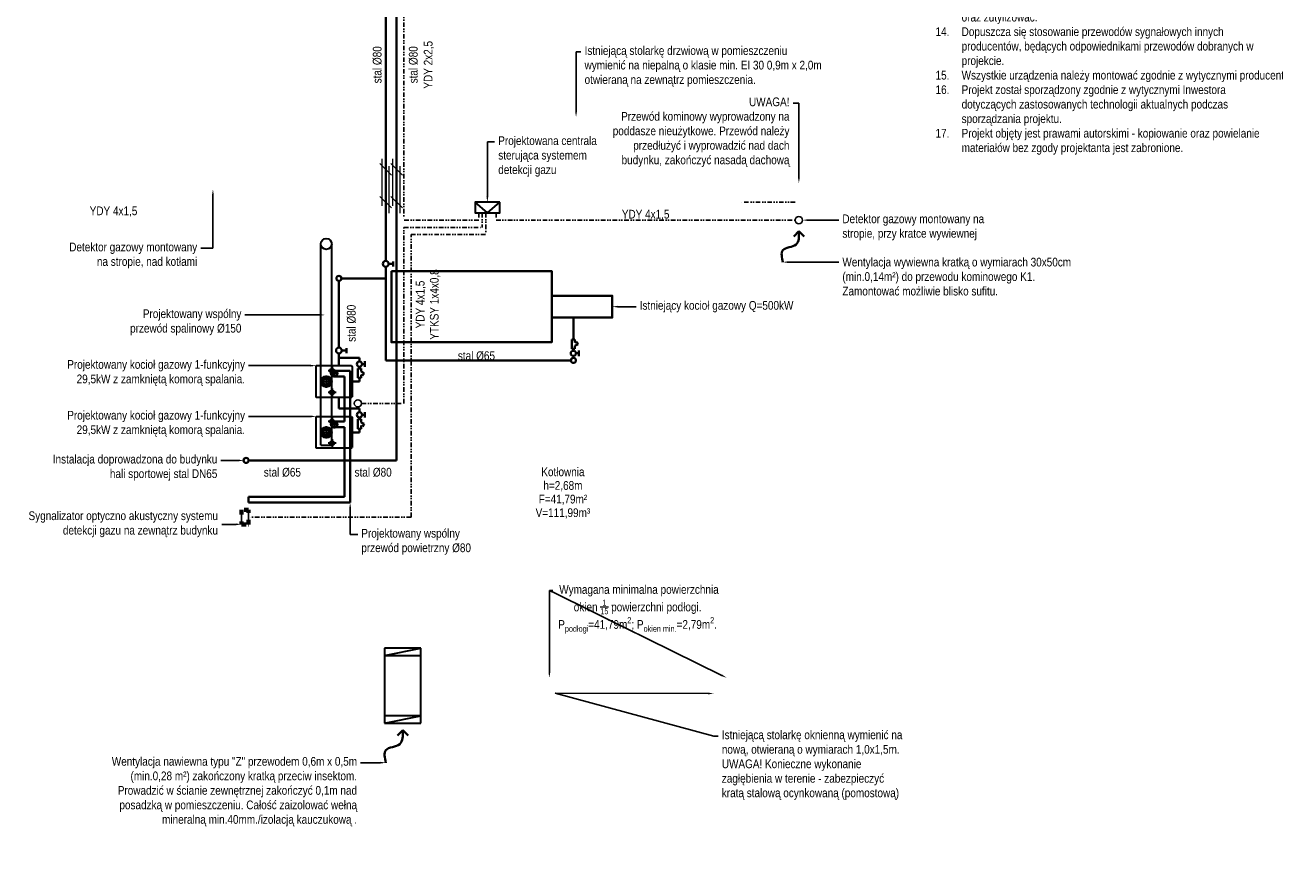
# Model space of a CAD drawing. Header units: centimetres. Extents: x 4745 to 39369, y 17389 to 19524.
# Tile 4 of 188: x 10185 to 11909, y 17454 to 18619. Entities that reach past the tile are written whole.
import ezdxf
from ezdxf import colors
from ezdxf.entities.mleader import LeaderData, LeaderLine
from ezdxf.lldxf.tags import DXFTag
from ezdxf.math import Vec2, Vec3

# ---------------------------------------------------------------- set-up
doc = ezdxf.new("R2010")
doc.units = ezdxf.units.CM
doc.linetypes.add('DIVIDE2', pattern=[15.875, 6.35, -3.175, 0, -3.175, 0, -3.175])
for name, color, linetype, lineweight in [('IS_Gaz', 40, 'Continuous', 40), ('IS_gaz 2', 44, 'Continuous', 35), ('IS_nawiew', 5, 'Continuous', 40), ('IS_Opis', 250, 'Continuous', 9), ('IS_sygnał', 210, 'DIVIDE2', 25), ('IS_wywiew', 1, 'DASH', 40), ('IS_Zimna_woda', 5, 'SOLID', 40)]:
    doc.layers.add(name, color=color, linetype=linetype, lineweight=lineweight)
doc.layers.add('RC opis', color=41, linetype='Continuous')
doc.styles.add('styl1', font='ARIALN.TTF')
tags = doc.linetypes.add('DASH', pattern=[15, 10, -5]).pattern_tags.tags
tags[6:7] = [DXFTag(74, 4), DXFTag(75, 0), DXFTag(340, '0'), DXFTag(46, 0.0), DXFTag(50, 0.0), DXFTag(44, 0.0), DXFTag(45, 0.0)]
tags[4:5] = [DXFTag(74, 4), DXFTag(75, 0), DXFTag(340, '0'), DXFTag(46, 0.0), DXFTag(50, 0.0), DXFTag(44, 0.0), DXFTag(45, 0.0)]
tags = doc.linetypes.add('SOLID', pattern=[10, 10, 0]).pattern_tags.tags
tags[6:7] = [DXFTag(74, 4), DXFTag(75, 0), DXFTag(340, '0'), DXFTag(46, 0.0), DXFTag(50, 0.0), DXFTag(44, 0.0), DXFTag(45, 0.0)]
tags[4:5] = [DXFTag(74, 4), DXFTag(75, 0), DXFTag(340, '0'), DXFTag(46, 0.0), DXFTag(50, 0.0), DXFTag(44, 0.0), DXFTag(45, 0.0)]

# ---------------------------------------------------------------- blocks, each defined once
blk = doc.blocks.new('A$C4D3215DB')
at = {"layer": 'IS_nawiew'}
for q in [(0, 7.1), (14.1, 7.1)]:
    blk.add_line((7.1, 0), q, dxfattribs=at)
blk.add_spline([(29.2, 42.6), (29.2, 26.2), (11, 18.2), (7.1, 0)], degree=3, dxfattribs=at)
blk = doc.blocks.new('Strzałka')
at = {"layer": 'IS_wywiew'}
for q in [(-7.1, -7.1), (7.1, -7.1)]:
    blk.add_line((0, 0), q, dxfattribs=at)
blk.add_spline([(-22.1, -42.6), (-22.1, -26.2), (-3.9, -18.2), (0, 0)], degree=3, dxfattribs=at)
blk = doc.blocks.new('A$C0F5130B6')
at = {"layer": 'IS_Opis'}
for p, q in [((-19.4, 3), (-35.3, -13)), ((-32.3, 0), (32.3, 0)), ((25.9, 3), (9.9, -13)), ((-42.3, -10), (22.3, -10))]:
    blk.add_line(p, q, dxfattribs=at)
blk = doc.blocks.new('A$Cf1f7f1ff')
at = {"layer": 'IS_gaz 2'}
for p, q in [((0, -489), (0, 0)), ((0, 0), (440, 0)), ((440, 0), (440, -489)), ((70, -275), (70, -165)), ((305, -140), (135, -140)), ((220, -55), (220, -225)), ((370, -275), (370, -165)), ((125, -220), (15, -220)), ((385, -250), (275, -250)), ((425, -220), (315, -220)), ((330, -305), (330, -195)), ((0, -489), (10, -499)), ((440, -489), (430, -499))]:
    blk.add_line(p, q, dxfattribs=at)
blk.add_lwpolyline([(430, -499), (10, -499)], dxfattribs=at)
for centre, radius in [((220, -140), 74.7), ((220, -140), 62.5), ((220, -140), 45.3), ((220, -140), 40), ((70, -220), 29), ((330, -250), 45.3), ((330, -250), 40), ((370, -220), 29)]:
    blk.add_circle(centre, radius, dxfattribs=at)
blk = doc.blocks.new('zaworifiltr')
at = {"layer": 'IS_Gaz', "color": 18, "true_color": 0x000000}
for p, q in [((15171.8, -2986.2), (15171.8, -2993.7)), ((15175.6, -2990), (15171.8, -2990)), ((15181.4, -2996.1), (15177, -2996.1)), ((15177, -2996.1), (15177, -3000.4)), ((15181.4, -3009.2), (15181.4, -2996.1)), ((15177, -3000.4), (15172.6, -3002.6)), ((15172.6, -3002.6), (15174.8, -3005.9)), ((15174.8, -3005.9), (15177, -3004.8)), ((15177, -3004.8), (15177, -3009.2)), ((15177, -3009.2), (15181.4, -3009.2))]:
    blk.add_line(p, q, dxfattribs=at)
at = {"layer": 'IS_Gaz'}
blk.add_line((15179.2, -2993.6), (15179.2, -2996.1), dxfattribs=at)
at = {"layer": 'IS_Gaz', "color": 18, "true_color": 0x000000}
blk.add_circle((15179.2, -2990), 3.61, dxfattribs=at)
blk = doc.blocks.new('Zaworek')
at = {"layer": 'IS_Zimna_woda', "color": 18, "true_color": 0x000000}
for p, q in [((2, 0), (5.15, 0)), ((5.15, 1.72), (5.15, -1.72))]:
    blk.add_line(p, q, dxfattribs=at)
blk.add_circle((0, 0), 2, dxfattribs=at)

msp = doc.modelspace()

# ---------------------------------------------------------------- linework, layer by layer
for centre in [(11252.6, 18350.1), (10644.3, 18097.5)]:
    msp.add_circle(centre, 5)
at = {"layer": 'IS_Gaz'}
for p, q in [((10697.6, 18018.8), (10697.6, 19076.8)), ((10682.6, 18293.8), (10682.6, 19032.8)), ((10682.6, 18156.8), (10682.6, 18285.8)), ((10618.1, 18266.3), (10618.1, 18174.3)), ((10682.6, 18269.8), (10621.6, 18269.8)), ((10941.6, 18185.7), (10941.6, 18215.8)), ((10618.1, 18166.3), (10618.1, 18149.5)), ((10646.5, 18160.3), (10618.1, 18160.3)), ((10646.5, 18155.3), (10646.5, 18160.3)), ((10941.6, 18160.3), (10941.6, 18162.8)), ((10938.1, 18156.8), (10682.6, 18156.8)), ((10636.5, 18127.5), (10646.5, 18127.5)), ((10646.5, 18127.5), (10646.5, 18132.5)), ((10618.1, 18105.5), (10618.1, 18090.3)), ((10646.5, 18090.3), (10618.1, 18090.3)), ((10646.5, 18085.3), (10646.5, 18090.3)), ((10636.5, 18057.5), (10646.5, 18057.5)), ((10646.5, 18057.5), (10646.5, 18062.5)), ((10586.6, 18018.8), (10697.6, 18018.8))]:
    msp.add_line(p, q, dxfattribs=at)
at = {"layer": 'IS_Gaz', "color": 18, "true_color": 0x000000}
msp.add_line((10586.6, 18018.8), (10493.6, 18018.8), dxfattribs=at)
for points in [[(10690.6, 18279.8), (10911.6, 18279.8), (10911.6, 18181.8), (10690.6, 18181.8)], [(10911.6, 18245.8), (10995.2, 18245.8), (10995.2, 18215.8), (10911.6, 18215.8)]]:
    msp.add_lwpolyline(points, close=True, dxfattribs=at)
at = {"layer": 'IS_Gaz'}
for centre in [(10618.1, 18269.8), (10941.6, 18156.8)]:
    msp.add_circle(centre, 3.5, dxfattribs=at)
at = {"layer": 'IS_Gaz', "color": 18, "true_color": 0x000000}
msp.add_circle((10490.1, 18018.8), 3.5, dxfattribs=at)
at = {"layer": 'IS_gaz 2', "color": 18, "true_color": 0x000000}
for q in [(10805.9, 18374.8), (10839.9, 18374.8)]:
    msp.add_line((10822.9, 18360.1), q, dxfattribs=at)
at = {"layer": 'IS_gaz 2'}
for p, q in [((10593.1, 18040), (10593.1, 18317.3)), ((10608.1, 18040), (10608.1, 18317.2)), ((10593.1, 18040), (10608.1, 18040)), ((10731.1, 17759.8), (10681.1, 17759.8)), ((10681.1, 17749.8), (10731.1, 17749.8)), ((10731.1, 17666.8), (10681.1, 17666.8)), ((10681.1, 17656.8), (10731.1, 17656.8))]:
    msp.add_line(p, q, dxfattribs=at)
at = {"layer": 'IS_gaz 2', "linetype": 'SOLID'}
for p, q in [((10681.1, 17759.8), (10681.1, 17656.8)), ((10681.1, 17749.8), (10731.1, 17759.8)), ((10731.1, 17656.8), (10731.1, 17759.8)), ((10681.1, 17656.8), (10731.1, 17666.8))]:
    msp.add_line(p, q, dxfattribs=at)
at = {"layer": 'IS_gaz 2', "color": 18, "true_color": 0x000000}
msp.add_lwpolyline([(10839.9, 18374.8), (10805.9, 18374.8), (10805.9, 18360.1), (10839.9, 18360.1)], close=True, dxfattribs=at)
at = {"layer": 'IS_gaz 2'}
for centre in [(10600.6, 18317.3), (10600.6, 18127.5), (10600.6, 18057.5)]:
    msp.add_circle(centre, 7.5, dxfattribs=at)
at = {"layer": 'IS_nawiew'}
for p, q in [((10611.6, 18142.5), (10633.6, 18142.5)), ((10633.6, 18142.5), (10633.6, 17960.7)), ((10611.6, 18134.5), (10625.6, 18134.5)), ((10625.6, 18134.5), (10625.6, 18072.5)), ((10611.6, 18072.5), (10625.6, 18072.5)), ((10611.6, 18064.5), (10625.6, 18064.5)), ((10625.6, 18064.5), (10625.6, 17968.7)), ((10493.6, 17960.7), (10633.6, 17960.7))]:
    msp.add_line(p, q, dxfattribs=at)
for centre in [(10611.6, 18138.5), (10611.6, 18068.5)]:
    msp.add_circle(centre, 4, dxfattribs=at)
at = {"layer": 'IS_sygnał'}
for p, q in [((10707.6, 19056.8), (10707.6, 18350.1)), ((11247.6, 18374.8), (11172.1, 18374.8)), ((10810.9, 18350.1), (10707.6, 18350.1)), ((10810.9, 18360.1), (10810.9, 18350.1)), ((10815.9, 18360.1), (10815.9, 18340.1)), ((10820.9, 18360.1), (10820.9, 18330.1)), ((10834.9, 18360.1), (10834.9, 18350.1)), ((10834.9, 18350.1), (11247.6, 18350.1)), ((10707.6, 18097.5), (10707.6, 18340.1)), ((10707.6, 18340.1), (10815.9, 18340.1)), ((10717.6, 18330.1), (10820.9, 18330.1)), ((10717.6, 17940.7), (10717.6, 18330.1)), ((10649.3, 18097.5), (10707.6, 18097.5)), ((10717.6, 17940.7), (10493.6, 17940.7))]:
    msp.add_line(p, q, dxfattribs=at)
at = {"layer": 'IS_sygnał', "color": 18, "lineweight": 70, "true_color": 0x000000}
for p, q in [((10483.6, 17950.7), (10483.6, 17930.7)), ((10493.6, 17950.7), (10483.6, 17950.7)), ((10493.6, 17930.7), (10493.6, 17950.7)), ((10483.6, 17930.7), (10493.6, 17930.7))]:
    msp.add_line(p, q, dxfattribs=at)

# ---------------------------------------------------------------- block references
msp.add_blockref('Strzałka', (11252.6, 18334.8))
at = {"layer": 'IS_Gaz', "rotation": 90}
for p in [(10677.6, 18402.2), (10692.6, 18402.2)]:
    msp.add_blockref('A$C0F5130B6', p, dxfattribs=at)
at = {"layer": 'IS_gaz 2', "color": 18, "true_color": 0x000000, "xscale": 1.999999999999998, "yscale": 1.999999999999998, "zscale": 1.999999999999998}
for p in [(10682.6, 18289.8), (10618.1, 18170.3)]:
    msp.add_blockref('Zaworek', p, dxfattribs=at)
at = {"layer": 'IS_gaz 2', "xscale": 0.1, "yscale": 0.1, "zscale": 0.1, "rotation": 90}
msp.add_blockref('A$Cf1f7f1ff', (10586.6, 18105.5), dxfattribs=at)
at = {"layer": 'IS_nawiew', "xscale": 1.05, "yscale": 1.05, "zscale": 1.05, "rotation": 180}
msp.add_blockref('A$C4D3215DB', (10713.5, 17646.8), dxfattribs=at)
at = {"layer": 'IS_Opis', "rotation": 180}
msp.add_blockref('zaworifiltr', (26120.7, 15176.5), dxfattribs=at)
at = {"layer": 'IS_Opis', "xscale": -1}
for p in [(25825.6, 21141.7), (25825.6, 21071.7)]:
    msp.add_blockref('zaworifiltr', p, dxfattribs=at)
at = {"layer": 'RC opis', "xscale": 0.1, "yscale": 0.1, "zscale": 0.1, "rotation": 90}
msp.add_blockref('A$Cf1f7f1ff', (10586.6, 18035.5), dxfattribs=at)

# ---------------------------------------------------------------- texts
at = {"layer": 'IS_Opis', "ltscale": 2, "insert": (11429.1, 19156.1), "char_height": 12, "attachment_point": 1, "style": 'styl1'}
msp.add_mtext_dynamic_manual_height_columns('\\pxql;UWAGI: \\P\\pi-3,l4,t4;1.^IInstalację gazową należy wykonać zgodnie z niniejszą dokumentacją.\\P2.^IWymiary, otwory i rzędne należy sprawdzić na budowie, a w przypadku wystąpienia różnic, projektowaną instalację należy dostosować do stanu istniejącego, równocześnie koordynując zmiany z projektem.\\P3.^IW przypadku kolizji z konstrukcją budynku lub innymi instalacjami, należy rozwiązywać je bezpośrednio na budowie w porozumieniu z projektantami odpowiednich branż.\\P4.^IRysunki należy rozpatrywać łącznie z opisem technicznym.\\P5.^IPrzewody mocować zgodnie z zaleceniami producenta.\\P6.^IPrzejścia przez przegrody oddzielenia pożarowego należy wykonać zgodnie z przepisami w klasie odporności danej przegrody.\\P7.^IWszystkie zmiany oraz wątpliwości należy konsultować z projektantem.\\P8.^IWewnętrzną instalację prowadzić niezakrytą w odległości 2cm od ściany.\\P9.^IPodejścia do urządzeń gazowych poprzedzić zaworem odcinającym na wysokości co najmniej 70cm.\\P10.^IWszystkie przewody przechodzące przez przegrody budowlane należy prowadzić w rurze osłonowej.\\P11.^IMaksymalna długość przewodu YDY 2x2,5 mm² łączącego moduł alarmowy MD-2.Z z zaworem MAG-3 wynosi 22m, natomiast maksymalna długość przewodu YDY 4x2,5 mm² łączącego moduł alarmowy MD-2.Z z zaworem MAG-3 z dodatkową puszką Pz2 wynosi 44m.\\P12.^IDopuszcza się podłączenie maksymalnie dwóch detektorów gazowych do modułu sterującego.\\P13.^IInstalację przeznaczoną do demontażu należy w całości zdemontować oraz zutylizować.\\P14.^IDopuszcza się stosowanie przewodów sygnałowych innych producentów, będących odpowiednikami przewodów dobranych w projekcie.\\P15.^IWszystkie urządzenia należy montować zgodnie z wytycznymi producenta.\\P16.^IProjekt został sporządzony zgodnie z wytycznymi Inwestora dotyczących zastosowanych technologii aktualnych podczas sporządzania projektu.\\P17.^IProjekt objęty jest prawami autorskimi - kopiowanie oraz powielanie materiałów bez zgody projektanta jest zabronione.', width=483.36, gutter_width=12.5, heights=[0], dxfattribs=at)
at = {"layer": 'IS_Opis', "char_height": 12, "attachment_point": 8, "rotation": 90, "line_spacing_factor": 0.938532, "style": 'styl1'}
for s, insert, width in [('stal %%C80', (10677.3, 18564.3), 319), ('stal %%C80', (10727.1, 18564.3), 319), ('\\pxqc;YDY 2x2,5', (10749.4, 18564.3), 153.003), ('\\pxa0.83333,sm1.15;{\\C256;\\c0;YTKSY 1x4x0,8}', (10757.9, 18233.8), 113.006), ('\\pxqc;YDY 4x1,5', (10738.4, 18233.8), 75.503), ('stal %%C80', (10641.6, 18207.9), 319)]:
    msp.add_mtext(s, dxfattribs=dict(at, insert=insert, width=width))
at = {"layer": 'IS_Opis', "char_height": 12, "line_spacing_factor": 0.938532, "style": 'styl1'}
for s, insert, width, attachment_point in [('\\pxqc;YDY 4x1,5', (10307.2, 18354.7), 200.693, 8), ('\\pxqc;YDY 4x1,5', (11041.2, 18350.1), 75.503, 8), ('stal %%C65', (10807.8, 18156.8), 131.329, 8), ('stal %%C65', (10540.1, 17996.1), 131.329, 8), ('stal %%C80', (10665.3, 17996.1), 131.329, 8), ('\\A1;Kotłownia\\Ph=2,68m\\PF=41,79m²\\PV=111,99m³', (10927.1, 17973.8), 681, 5)]:
    msp.add_mtext(s, dxfattribs=dict(at, insert=insert, width=width, attachment_point=attachment_point))

# ---------------------------------------------------------------- leaders
at = {"layer": 'IS_Opis'}
ml = msp.add_multileader_mtext('Standard', dxfattribs=at)
ml.set_content('Istniejącą stolarkę drzwiową w pomieszczeniu wymienić na niepalną o klasie min. EI 30 0,9m x 2,0m otwieraną na zewnątrz pomieszczenia.', color=256, style='styl1')
ml.set_leader_properties()
ml.build(insert=Vec2(0, 0))
ml.multileader.update_dxf_attribs({"dogleg_length": 5, "arrow_head_size": 7.5})
ctx = ml.context
ctx.base_point, ctx.char_height, ctx.arrow_head_size, ctx.landing_gap_size, ctx.plane_origin = Vec3(10952, 18582.2), 12, 7.5, 5, Vec3(10930.2, 18240.6)
notes = []
notes.append((ctx, [(0, (1, 1, 0), (10945.2, 18582.2), (1, 0), 6.77, [(0, [(10945.2, 18492.2)], 0, [])])]))
ctx.mtext.insert, ctx.mtext.width, ctx.mtext.defined_height, ctx.mtext.flow_direction = Vec3(10957, 18589.9), 336.866, 76.9, 5
ctx.mtext.has_bg_fill, ctx.mtext.bg_color, ctx.mtext.bg_scale_factor, ctx.mtext.bg_transparency, ctx.mtext.use_window_bg_color = 1, -1027028792, 1.5, 0, 1
ml = msp.add_multileader_mtext('Standard', dxfattribs=at)
ml.set_content('\\A1;Projektowana centrala sterująca systemem detekcji gazu', color=256, style='styl1')
ml.set_leader_properties()
ml.build(insert=Vec2(0, 0))
ml.multileader.update_dxf_attribs({"dogleg_length": 5, "arrow_head_size": 7.5})
ctx = ml.context
ctx.base_point, ctx.char_height, ctx.arrow_head_size, ctx.landing_gap_size, ctx.plane_origin = Vec3(10832.9, 18457.9), 12, 7.5, 5, Vec3(10714.8, 18282.3)
notes.append((ctx, [(1, (1, 1, 0), (10822.9, 18457.9), (1, 0), 10, [(0, [(10822.9, 18374.8), (10822.9, 18451.5)], 0, [])])]))
ctx.mtext.insert, ctx.mtext.width, ctx.mtext.defined_height, ctx.mtext.flow_direction = Vec3(10837.9, 18465.7), 137.995, 81.9, 5
ml = msp.add_multileader_mtext('Standard', dxfattribs=at)
ml.set_content('\\A1;Detektor gazowy montowany na stropie, przy kratce wywiewnej', color=256, style='styl1')
ml.set_leader_properties()
ml.build(insert=Vec2(0, 0))
ml.multileader.update_dxf_attribs({"dogleg_length": 5, "arrow_head_size": 7.5})
ctx = ml.context
ctx.base_point, ctx.char_height, ctx.arrow_head_size, ctx.landing_gap_size, ctx.plane_origin = Vec3(11307.6, 18350.1), 12, 7.5, 5, Vec3(11251.6, 18618.5)
notes.append((ctx, [(1, (1, 1, 0), (11297.6, 18350.1), (1, 0), 10, [(0, [(11257.6, 18350.1), (11297.6, 18350.1)], 0, [])])]))
ctx.mtext.insert, ctx.mtext.rotation, ctx.mtext.width, ctx.mtext.flow_direction = Vec3(11312.6, 18357.9), 6.283185, 206.1, 5
ml = msp.add_multileader_mtext('Standard', dxfattribs=at)
ml.set_content('Wentylacja wywiewna kratką o wymiarach 30x50cm (min.0,14m²) do przewodu kominowego K1. Zamontować możliwie blisko sufitu.', color=256, style='styl1')
ml.set_leader_properties()
ml.build(insert=Vec2(0, 0))
ml.multileader.update_dxf_attribs({"dogleg_length": 5, "arrow_head_size": 7.5})
ctx = ml.context
ctx.base_point, ctx.char_height, ctx.arrow_head_size, ctx.landing_gap_size, ctx.plane_origin = Vec3(11307.6, 18292.2), 12, 7.5, 5, Vec3(11208.3, 18156.2)
notes.append((ctx, [(0, (1, 1, 0), (11277.3, 18292.2), (1, 0), 30.3, [(0, [(11230.4, 18292.2)], 0, [])])]))
ctx.mtext.insert, ctx.mtext.width, ctx.mtext.defined_height, ctx.mtext.flow_direction = Vec3(11312.6, 18298.3), 335.34, 76.9, 5
ml = msp.add_multileader_mtext('Standard', dxfattribs=at)
ml.set_content('Projektowany wspólny przewód spalinowy %%C150', color=256, style='styl1')
ml.set_leader_properties()
ml.build(insert=Vec2(0, 0))
ml.multileader.update_dxf_attribs({"dogleg_length": 5, "arrow_head_size": 7.5})
ctx = ml.context
ctx.base_point, ctx.char_height, ctx.arrow_head_size, ctx.landing_gap_size, ctx.plane_origin = Vec3(10326.6, 18219.4), 12, 7.5, 5, Vec3(10572.9, 18067.6)
ctx.text_align_type = 2
notes.append((ctx, [(1, (1, 1, 0), (10499, 18219.4), (-1, 0), 10.5, [(1, [(10599.1, 18219.4)], 0, [])])]))
ctx.mtext.insert, ctx.mtext.width, ctx.mtext.defined_height, ctx.mtext.alignment, ctx.mtext.flow_direction = Vec3(10483.6, 18227.1), 173.411, 76.9, 3, 5
ml = msp.add_multileader_mtext('Standard', dxfattribs=at)
ml.set_content('\\A1;Istniejący kocioł gazowy Q=500kW ', color=256, style='styl1')
ml.set_leader_properties()
ml.build(insert=Vec2(0, 0))
ml.multileader.update_dxf_attribs({"dogleg_length": 5, "arrow_head_size": 7.5})
ctx = ml.context
ctx.base_point, ctx.char_height, ctx.arrow_head_size, ctx.landing_gap_size, ctx.plane_origin = Vec3(11028, 18230.8), 12, 7.5, 5, Vec3(10924.2, 18014.3)
notes.append((ctx, [(1, (1, 1, 0), (11021.2, 18230.8), (1, 0), 6.77, [(0, [(10995.2, 18230.8)], 0, [])])]))
ctx.mtext.insert, ctx.mtext.width, ctx.mtext.defined_height, ctx.mtext.flow_direction = Vec3(11033, 18238.6), 247.64, 76.9, 5
ml = msp.add_multileader_mtext('Standard', dxfattribs=at)
ml.set_content('Projektowany kocioł gazowy 1-funkcyjny 29,5kW z zamkniętą komorą spalania.', color=256, style='styl1')
ml.set_leader_properties()
ml.build(insert=Vec2(0, 0))
ml.multileader.update_dxf_attribs({"dogleg_length": 5, "arrow_head_size": 7.5})
ctx = ml.context
ctx.base_point, ctx.char_height, ctx.arrow_head_size, ctx.landing_gap_size, ctx.plane_origin = Vec3(10239.5, 18149.5), 12, 7.5, 5, Vec3(10655.8, 17997.7)
ctx.text_align_type = 2
notes.append((ctx, [(1, (1, 1, 0), (10558.8, 18149.5), (-1, 0), 65.2, [(0, [(10586.6, 18149.5)], 0, [])])]))
ctx.mtext.insert, ctx.mtext.width, ctx.mtext.defined_height, ctx.mtext.alignment, ctx.mtext.flow_direction = Vec3(10488.6, 18157.2), 283.216, 76.9, 3, 5
ml = msp.add_multileader_mtext('Standard', dxfattribs=at)
ml.set_content('Projektowany wspólny przewód powietrzny %%C80', color=256, style='styl1')
ml.set_leader_properties()
ml.build(insert=Vec2(0, 0))
ml.multileader.update_dxf_attribs({"dogleg_length": 5, "arrow_head_size": 7.5})
ctx = ml.context
ctx.base_point, ctx.char_height, ctx.arrow_head_size, ctx.landing_gap_size, ctx.plane_origin = Vec3(10644, 17916.6), 12, 7.5, 5, Vec3(10559.8, 17783.6)
notes.append((ctx, [(1, (1, 1, 0), (10633.6, 17916.6), (1, 0), 10.5, [(1, [(10633.6, 17960.7)], 0, [])])]))
ctx.mtext.insert, ctx.mtext.width, ctx.mtext.defined_height, ctx.mtext.flow_direction = Vec3(10649, 17924.4), 173.411, 76.9, 5
ml = msp.add_multileader_mtext('Standard', dxfattribs=at)
ml.set_content('\\A1;Sygnalizator optyczno akustyczny systemu detekcji gazu na zewnątrz budynku', color=256, style='styl1')
ml.set_leader_properties()
ml.build(insert=Vec2(0, 0))
ml.multileader.update_dxf_attribs({"text_left_attachment_type": 2, "text_right_attachment_type": 2, "dogleg_length": 5, "arrow_head_size": 7.5})
ctx = ml.context
ctx.base_point, ctx.char_height, ctx.arrow_head_size, ctx.landing_gap_size, ctx.plane_origin = Vec3(10186.6, 17930.7), 12, 7.5, 5, Vec3(10423.7, 17884.3)
ctx.left_attachment, ctx.right_attachment, ctx.text_align_type = 2, 2, 2
notes.append((ctx, [(0, (1, 1, 0), (10464.5, 17930.7), (-1, 0), 8.1, [(0, [(10483.6, 17930.7), (10464.5, 17930.7)], 0, [])])]))
ctx.mtext.insert, ctx.mtext.rotation, ctx.mtext.width, ctx.mtext.defined_height, ctx.mtext.alignment, ctx.mtext.flow_direction = Vec3(10451.3, 17948.6), 6.283185, 266.278, 78.3, 3, 5
ml = msp.add_multileader_mtext('Standard', dxfattribs=at)
ml.set_content('\\A1; Wymagana minimalna powierzchnia okien {\\H0.7x;\\S1/15;} powierzchni podłogi. P{\\H0.7x;\\S^ podłogi;\\H1.42857x;=41,79m\\H0.7x;\\S2^ ;\\H1.42857x;; }P{\\H0.7x;\\S^ okien min.;\\H1.42857x;=2,79m\\H0.7x;\\S2^ ;\\H1.42857x;. }', color=256, style='styl1')
ml.set_leader_properties()
ml.build(insert=Vec2(0, 0))
ml.multileader.update_dxf_attribs({"dogleg_length": 5, "arrow_head_size": 7.5})
ctx = ml.context
ctx.base_point, ctx.char_height, ctx.arrow_head_size, ctx.landing_gap_size, ctx.plane_origin = Vec3(10913.4, 17839.7), 12, 7.5, 5, Vec3(11074.1, 17498.4)
ctx.text_align_type = 1
notes.append((ctx, [(0, (1, 1, 0), (10908.4, 17839.7), (1, 0), 5, [(0, [(11152.9, 17719.2)], 0, []), (1, [(10908.4, 17718.9)], 0, [])])]))
ctx.mtext.insert, ctx.mtext.width, ctx.mtext.defined_height, ctx.mtext.alignment, ctx.mtext.flow_direction = Vec3(11030.1, 17846.9), 223.662, 76.9, 2, 5
ctx.mtext.has_bg_fill, ctx.mtext.bg_color, ctx.mtext.bg_scale_factor, ctx.mtext.bg_transparency, ctx.mtext.use_window_bg_color = 1, -1027028792, 1.5, 0, 1
ml = msp.add_multileader_mtext('Standard', dxfattribs=at)
ml.set_content('\\A1;Istniejącą stolarkę oknienną wymienić na nową, otwieraną o wymiarach 1,0x1,5m. UWAGA! Konieczne wykonanie zagłębienia w terenie - zabezpieczyć kratą stalową ocynkowaną (pomostową)', color=256, style='styl1')
ml.set_leader_properties()
ml.build(insert=Vec2(0, 0))
ml.multileader.update_dxf_attribs({"dogleg_length": 5, "arrow_head_size": 7.5})
ctx = ml.context
ctx.base_point, ctx.char_height, ctx.arrow_head_size, ctx.landing_gap_size, ctx.plane_origin = Vec3(11141.3, 17638.8), 12, 7.5, 5, Vec3(11204.1, 17699.8)
notes.append((ctx, [(1, (1, 1, 0), (11135.1, 17638.8), (1, 0), 6.23, [(1, [(11135.1, 17697.5), (10916.6, 17697.8)], 0, [])])]))
ctx.mtext.insert, ctx.mtext.width, ctx.mtext.defined_height, ctx.mtext.flow_direction = Vec3(11146.3, 17646.5), 253.212, 76.9, 5
ctx.mtext.has_bg_fill, ctx.mtext.bg_color, ctx.mtext.bg_scale_factor, ctx.mtext.bg_transparency, ctx.mtext.use_window_bg_color = 1, -1027028792, 1.5, 0, 1
for ctx, leaders in notes:
    for number, flags, end, landing, length, lines in leaders:
        leader = LeaderData()
        leader.index, (leader.has_last_leader_line, leader.has_dogleg_vector, leader.attachment_direction) = number, flags
        leader.last_leader_point, leader.dogleg_vector, leader.dogleg_length = Vec3(end), Vec3(landing), length
        for number, points, colour, breaks in lines:
            line = LeaderLine()
            line.index, line.vertices, line.color, line.breaks = number, Vec3.list(points), colors.encode_raw_color(colour), breaks
            leader.lines.append(line)
        ctx.leaders.append(leader)

# ---------------------------------------------------------------- next in the draw order: leaders
ml = msp.add_multileader_mtext('Standard', dxfattribs=at)
ml.set_content('{\\C1;UWAGA!\\P}Przewód kominowy wyprowadzony na poddasze nieużytkowe. Przewód należy przedłużyć i wyprowadzić nad dach budynku, zakończyć nasadą dachową', color=256, style='styl1')
ml.set_leader_properties()
ml.build(insert=Vec2(0, 0))
ml.multileader.update_dxf_attribs({"dogleg_length": 5, "arrow_head_size": 7.5})
ctx = ml.context
ctx.base_point, ctx.char_height, ctx.arrow_head_size, ctx.landing_gap_size, ctx.plane_origin = Vec3(10991.8, 18511.4), 12, 7.5, 5, Vec3(11321.5, 18326.1)
ctx.text_align_type = 2
notes = []
notes.append((ctx, [(0, (1, 1, 0), (11252.6, 18511.4), (-1, 0), 7.99, [(0, [(11252.6, 18401.1)], 0, [])])]))
ctx.mtext.insert, ctx.mtext.width, ctx.mtext.defined_height, ctx.mtext.alignment, ctx.mtext.flow_direction = Vec3(11239.6, 18519.2), 264.562, 74.1, 3, 5
ml = msp.add_multileader_mtext('Standard', dxfattribs=at)
ml.set_content('\\A1;Detektor gazowy montowany na stropie, nad kotłami', color=256, style='styl1')
ml.set_leader_properties()
ml.build(insert=Vec2(0, 0))
ml.multileader.update_dxf_attribs({"dogleg_length": 5, "arrow_head_size": 7.5})
ctx = ml.context
ctx.base_point, ctx.char_height, ctx.arrow_head_size, ctx.landing_gap_size, ctx.plane_origin = Vec3(10242.2, 18311.5), 12, 7.5, 5, Vec3(10504.9, 18835.7)
ctx.text_align_type = 2
notes.append((ctx, [(1, (1, 1, 0), (10444.3, 18311.5), (-1, 0), 16.7, [(0, [(10444.3, 18392.6), (10444.3, 18311.5)], 0, [])])]))
ctx.mtext.insert, ctx.mtext.width, ctx.mtext.alignment, ctx.mtext.flow_direction = Vec3(10422.6, 18319.1), 176.142, 3, 5
ctx.mtext.has_bg_fill, ctx.mtext.bg_color, ctx.mtext.bg_scale_factor, ctx.mtext.bg_transparency, ctx.mtext.use_window_bg_color = 1, -1027028792, 1.5, 0, 1
ml = msp.add_multileader_mtext('Standard', dxfattribs=at)
ml.set_content('Instalacja doprowadzona do budynku hali sportowej stal DN65', color=256, style='styl1')
ml.set_leader_properties()
ml.build(insert=Vec2(0, 0))
ml.multileader.update_dxf_attribs({"dogleg_length": 5, "arrow_head_size": 7.5})
ctx = ml.context
ctx.base_point, ctx.char_height, ctx.arrow_head_size, ctx.landing_gap_size, ctx.plane_origin = Vec3(10220.7, 18018.8), 12, 7.5, 5, Vec3(10501.6, 17728.8)
ctx.text_align_type = 2
notes.append((ctx, [(0, (1, 1, 0), (10462.2, 18018.8), (-1, 0), 6.77, [(0, [(10486.6, 18018.8)], 0, [])])]))
ctx.mtext.insert, ctx.mtext.width, ctx.mtext.defined_height, ctx.mtext.alignment, ctx.mtext.flow_direction = Vec3(10450.4, 18026.6), 237.331, 76.9, 3, 5
ctx.mtext.has_bg_fill, ctx.mtext.bg_color, ctx.mtext.bg_scale_factor, ctx.mtext.bg_transparency, ctx.mtext.use_window_bg_color = 1, -1027028792, 1.5, 0, 1
ml = msp.add_multileader_mtext('Standard', dxfattribs=at)
ml.set_content('Wentylacja nawiewna typu "Z" przewodem 0,6m x 0,5m (min.0,28 m²) zakończony kratką przeciw insektom. Prowadzić w ścianie zewnętrznej zakończyć 0,1m nad posadzką w pomieszczeniu. Całość zaizolować wełną mineralną min.40mm./izolacją kauczukową .', color=256, style='styl1')
ml.set_leader_properties()
ml.build(insert=Vec2(0, 0))
ml.multileader.update_dxf_attribs({"dogleg_length": 5, "arrow_head_size": 7.5})
ctx = ml.context
ctx.base_point, ctx.char_height, ctx.arrow_head_size, ctx.landing_gap_size, ctx.plane_origin = Vec3(10300.8, 17602.1), 12, 7.5, 5, Vec3(10570.2, 17550.1)
ctx.text_align_type = 2
notes.append((ctx, [(1, (1, 1, 0), (10654.3, 17602.1), (-1, 0), 6.23, [(0, [(10682.8, 17602.1)], 0, [])])]))
ctx.mtext.insert, ctx.mtext.width, ctx.mtext.defined_height, ctx.mtext.alignment, ctx.mtext.flow_direction = Vec3(10643.1, 17609.9), 346.418, 76.9, 3, 5
ctx.mtext.has_bg_fill, ctx.mtext.bg_color, ctx.mtext.bg_scale_factor, ctx.mtext.bg_transparency, ctx.mtext.use_window_bg_color = 1, -1027028792, 1.5, 0, 1
for ctx, leaders in notes:
    for number, flags, end, landing, length, lines in leaders:
        leader = LeaderData()
        leader.index, (leader.has_last_leader_line, leader.has_dogleg_vector, leader.attachment_direction) = number, flags
        leader.last_leader_point, leader.dogleg_vector, leader.dogleg_length = Vec3(end), Vec3(landing), length
        for number, points, colour, breaks in lines:
            line = LeaderLine()
            line.index, line.vertices, line.color, line.breaks = number, Vec3.list(points), colors.encode_raw_color(colour), breaks
            leader.lines.append(line)
        ctx.leaders.append(leader)

# ---------------------------------------------------------------- next in the draw order: linework, layer by layer
at = {"layer": 'IS_nawiew'}
for p, q in [((10625.6, 17968.7), (10493.6, 17968.7)), ((10493.6, 17968.7), (10493.6, 17960.7))]:
    msp.add_line(p, q, dxfattribs=at)

# ---------------------------------------------------------------- next in the draw order: leaders
at = {"layer": 'IS_Opis'}
ml = msp.add_multileader_mtext('Standard', dxfattribs=at)
ml.set_content('Projektowany kocioł gazowy 1-funkcyjny 29,5kW z zamkniętą komorą spalania.', color=256, style='styl1')
ml.set_leader_properties()
ml.build(insert=Vec2(0, 0))
ml.multileader.update_dxf_attribs({"dogleg_length": 5, "arrow_head_size": 7.5})
ctx = ml.context
ctx.base_point, ctx.char_height, ctx.arrow_head_size, ctx.landing_gap_size, ctx.plane_origin = Vec3(10239.5, 18079.5), 12, 7.5, 5, Vec3(10655.8, 17927.7)
ctx.text_align_type = 2
notes = []
notes.append((ctx, [(1, (1, 1, 0), (10558.8, 18079.5), (-1, 0), 65.2, [(0, [(10586.6, 18079.5)], 0, [])])]))
ctx.mtext.insert, ctx.mtext.width, ctx.mtext.defined_height, ctx.mtext.alignment, ctx.mtext.flow_direction = Vec3(10488.6, 18087.2), 283.216, 76.9, 3, 5
for ctx, leaders in notes:
    for number, flags, end, landing, length, lines in leaders:
        leader = LeaderData()
        leader.index, (leader.has_last_leader_line, leader.has_dogleg_vector, leader.attachment_direction) = number, flags
        leader.last_leader_point, leader.dogleg_vector, leader.dogleg_length = Vec3(end), Vec3(landing), length
        for number, points, colour, breaks in lines:
            line = LeaderLine()
            line.index, line.vertices, line.color, line.breaks = number, Vec3.list(points), colors.encode_raw_color(colour), breaks
            leader.lines.append(line)
        ctx.leaders.append(leader)

doc.saveas('drawing.dxf')
